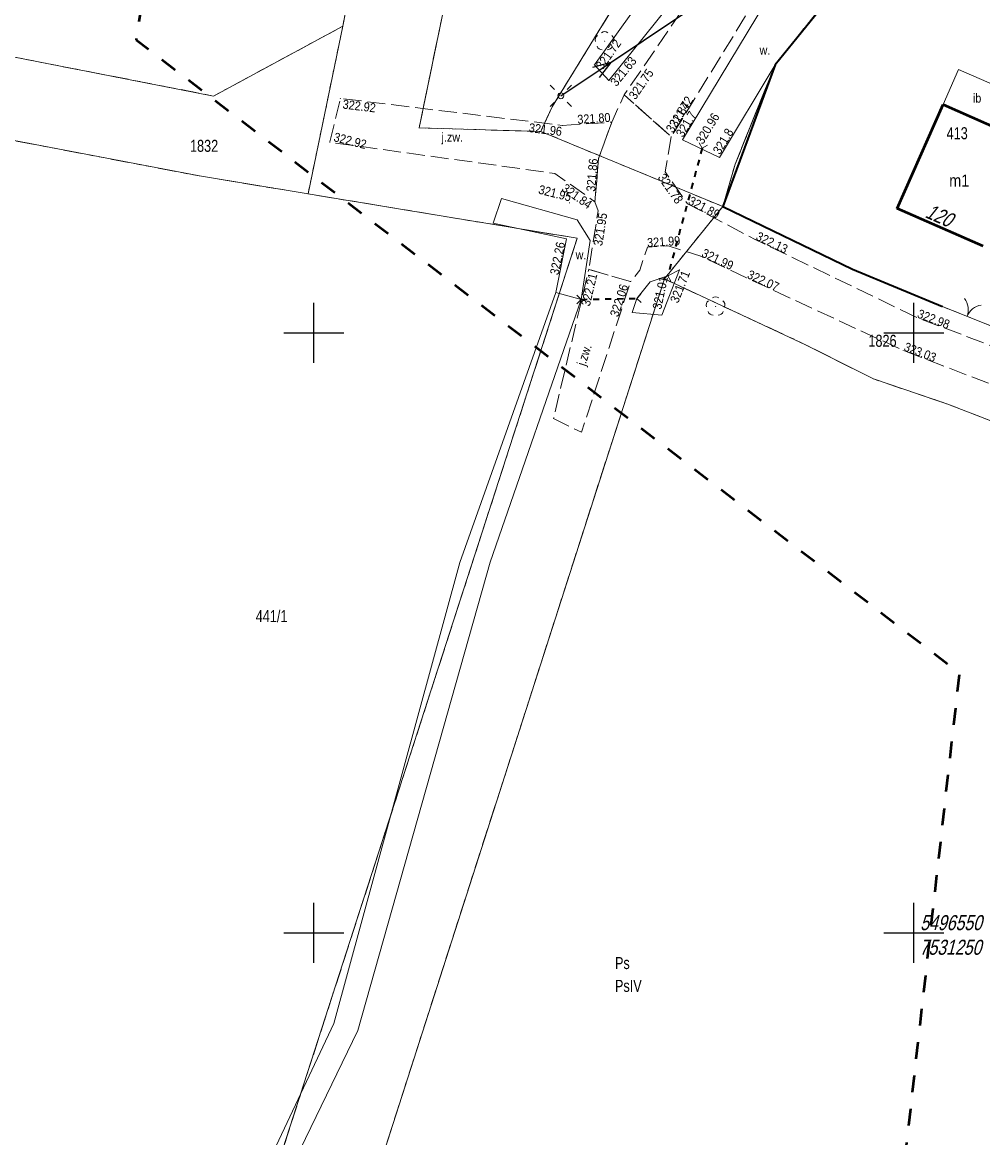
# Model space of a CAD drawing. Header units: metres. Extents: x 7523615 to 7533948, y 5492686 to 5502120.
# Tile 166 of 256: x 7531176 to 7531256, y 5496533 to 5496626. Entities that reach past the tile are written whole.
import ezdxf
from ezdxf.enums import TextEntityAlignment as Align

# ---------------------------------------------------------------- set-up
doc = ezdxf.new("R2010")
doc.units = ezdxf.units.M
for name, pattern in [('1.4_1.4', [2.8, 1.4, -1.4]), ('1.5_0.5', [2, 1.5, -0.5]), ('219-500', [0]), ('egkk-500', [2, 1.5, -0.5]), ('egug-500', [1, 0.5, -0.5]), ('otkz_500', [1, 0.5, -0.5]), ('otob_500', [0]), ('suep_nn_500', [0])]:
    doc.linetypes.add(name, pattern=pattern)
doc.layers.get('0').update_dxf_attribs({"color": 2, "lineweight": 5})
doc.styles.get("Standard").update_dxf_attribs({"font": 'Working1250', "width": 0.75})
doc.linetypes.add('902-500', pattern='A,3.75,0,[1,ksztalty.shx,S=0.5,R=0,X=0,Y=0],3.75', length=7.5)

# ---------------------------------------------------------------- blocks, each defined once
blk = doc.blocks.new('203')
at = {"linetype": 'Continuous', "lineweight": 0}
h = blk.add_hatch(color=0, dxfattribs=at)
edge = h.paths.add_edge_path()
edge.add_arc((0, 0), 0.045, 0, 360)
blk = doc.blocks.new('PW01')
at = {"linetype": 'Continuous', "lineweight": 13}
h = blk.add_hatch(color=0, dxfattribs=at)
edge = h.paths.add_edge_path()
edge.add_arc((0, 0), 0.045, 0, 360)
blk = doc.blocks.new('SM01')
at = {"color": 0, "linetype": 'Continuous', "lineweight": 13}
for p, q in [((-0.53, 0.531), (-0.883, 0.884)), ((0.531, 0.531), (0.884, 0.884)), ((-0.53, -0.53), (-0.883, -0.883)), ((0.531, -0.53), (0.884, -0.883))]:
    blk.add_line(p, q, dxfattribs=at)
blk.add_circle((0, 0), 0.25, dxfattribs=at)
blk = doc.blocks.new('OP021')
at = {"linetype": 'Continuous', "lineweight": 13}
h = blk.add_hatch(color=0, dxfattribs=at)
edge = h.paths.add_edge_path()
edge.add_arc((0, 0), 0.05, 0, 360)
at = {"color": 0, "linetype": 'Continuous', "lineweight": 13}
for centre, start, end in [((-0.38, 0.124), 121.308, 202.548), ((0, 0.4), 49.272, 130.728), ((0.38, 0.124), 337.452, 58.692), ((-0.235, -0.324), 193.221, 274.871), ((0.235, -0.324), 265.129, 346.779)]:
    blk.add_arc(centre, 0.4, start, end, dxfattribs=at)
blk = doc.blocks.new('OK02')
at = {"color": 0, "linetype": 'Continuous', "lineweight": 0}
for centre, start, end in [((-1.5, 0), 0, 60), ((1.5, 0), 120, 180)]:
    blk.add_arc(centre, 1.5, start, end, dxfattribs=at)
blk = doc.blocks.new('IB05')
at = {"color": 0, "linetype": 'Continuous', "lineweight": 13}
for q in [(0.354, 0.354), (0.354, -0.354)]:
    blk.add_line((0, 0), q, dxfattribs=at)
blk = doc.blocks.new('SUEP1')
at = {"color": 0, "linetype": 'Continuous'}
for p, q in [((0, 0), (5, 0)), ((5, 0), (3.5, 0.5)), ((5, 0), (3.5, -0.5)), ((5, 0), (15, 0)), ((15, 0), (13.5, 0.5)), ((15, 0), (13.5, -0.5))]:
    blk.add_line(p, q, dxfattribs=at)
blk = doc.blocks.new('RAMKA500K')
at = {"color": 0}
for p, q in [((0, 97.5), (0, 102.5)), ((50, 97.5), (50, 102.5)), ((400, 97.5), (400, 102.5)), ((0, 100), (2.5, 100)), ((47.5, 100), (52.5, 100)), ((397.5, 100), (400, 100)), ((0, 47.5), (0, 52.5)), ((50, 47.5), (50, 52.5)), ((400, 47.5), (400, 52.5)), ((0, 50), (2.5, 50)), ((47.5, 50), (52.5, 50)), ((397.5, 50), (400, 50))]:
    blk.add_line(p, q, dxfattribs=at)

msp = doc.modelspace()

# ---------------------------------------------------------------- linework, layer by layer
at = {"layer": '217-kontur klasyfikacyjny', "color": 7, "linetype": 'egkk-500', "lineweight": 18, "flags": 128}
for points in [[(7531215.91, 5496651.67), (7531208.78, 5496617.06)], [(7531254.58, 5496642.52), (7531238.45, 5496622.33)], [(7531202.42, 5496625.54), (7531203.36, 5496630.39)], [(7531219.86, 5496618.81), (7531225.25, 5496627.58)], [(7531161.45, 5496625.61), (7531191.65, 5496619.72)], [(7531191.65, 5496619.72), (7531202.42, 5496625.54)], [(7531190.46, 5496613.06), (7531141.72, 5496622.36)], [(7531238.45, 5496622.33), (7531235.12, 5496614.04)], [(7531218.91, 5496616.77), (7531219.86, 5496618.81)], [(7531208.78, 5496617.06), (7531218.91, 5496616.77)], [(7531235.12, 5496614.04), (7531234.09, 5496610.51)], [(7531199.52, 5496611.57), (7531190.46, 5496613.06)], [(7531207.56, 5496610.24), (7531199.52, 5496611.57)], [(7531234.09, 5496610.51), (7531244.91, 5496605.29)], [(7531221.95, 5496607.87), (7531207.56, 5496610.24)], [(7531195.04, 5496524.63), (7531221.95, 5496607.87)], [(7531244.91, 5496605.29), (7531252.39, 5496602.19)], [(7531229.22, 5496604.48), (7531202.16, 5496520.3)], [(7531240.93, 5496599.03), (7531229.22, 5496604.48)], [(7531252.39, 5496602.19), (7531256.49, 5496600.55)], [(7531246.64, 5496596.15), (7531240.93, 5496599.03)], [(7531252.75, 5496594.08), (7531246.64, 5496596.15)], [(7531262.97, 5496590.13), (7531252.75, 5496594.08)]]:
    msp.add_lwpolyline(points, dxfattribs=at)
at = {"layer": '218-kontur użytku gruntowego', "color": 7, "linetype": 'egug-500', "lineweight": 18, "flags": 128}
for points in [[(7531215.91, 5496651.67), (7531208.78, 5496617.06)], [(7531238.45, 5496622.33), (7531254.58, 5496642.52)], [(7531202.42, 5496625.54), (7531203.36, 5496630.39)], [(7531225.25, 5496627.58), (7531219.86, 5496618.81)], [(7531161.45, 5496625.61), (7531191.65, 5496619.72)], [(7531191.65, 5496619.72), (7531202.42, 5496625.54)], [(7531199.52, 5496611.57), (7531202.42, 5496625.54)], [(7531190.46, 5496613.06), (7531141.72, 5496622.36)], [(7531235.12, 5496614.04), (7531238.45, 5496622.33)], [(7531219.86, 5496618.81), (7531218.91, 5496616.77)], [(7531208.78, 5496617.06), (7531218.91, 5496616.77)], [(7531218.91, 5496616.77), (7531234.09, 5496610.51)], [(7531234.09, 5496610.51), (7531235.12, 5496614.04)], [(7531199.52, 5496611.57), (7531190.46, 5496613.06)], [(7531207.56, 5496610.24), (7531199.52, 5496611.57)], [(7531229.22, 5496604.48), (7531234.09, 5496610.51)], [(7531234.09, 5496610.51), (7531244.91, 5496605.29)], [(7531221.95, 5496607.87), (7531207.56, 5496610.24)], [(7531195.04, 5496524.63), (7531221.95, 5496607.87)], [(7531244.91, 5496605.29), (7531252.39, 5496602.19)], [(7531229.22, 5496604.48), (7531202.16, 5496520.3)], [(7531240.93, 5496599.03), (7531229.22, 5496604.48)], [(7531252.39, 5496602.19), (7531256.49, 5496600.55)], [(7531246.64, 5496596.15), (7531240.93, 5496599.03)], [(7531252.75, 5496594.08), (7531246.64, 5496596.15)], [(7531262.97, 5496590.13), (7531252.75, 5496594.08)]]:
    msp.add_lwpolyline(points, dxfattribs=at)
at = {"layer": '219-działka ewidencyjna', "color": 3, "linetype": '219-500', "lineweight": 18, "flags": 128}
for points in [[(7531202.42, 5496625.54), (7531214.03, 5496685.19)], [(7531208.78, 5496617.06), (7531215.91, 5496651.67)], [(7531238.45, 5496622.33), (7531254.58, 5496642.52)], [(7531190.46, 5496613.06), (7531084.38, 5496633.31)], [(7531219.86, 5496618.81), (7531225.25, 5496627.58)], [(7531161.45, 5496625.61), (7531191.65, 5496619.72)], [(7531191.65, 5496619.72), (7531202.42, 5496625.54)], [(7531199.52, 5496611.57), (7531202.42, 5496625.54)], [(7531235.12, 5496614.04), (7531238.45, 5496622.33)], [(7531219.86, 5496618.81), (7531218.91, 5496616.77)], [(7531208.78, 5496617.06), (7531218.91, 5496616.77)], [(7531218.91, 5496616.77), (7531234.09, 5496610.51)], [(7531235.12, 5496614.04), (7531234.09, 5496610.51)], [(7531190.46, 5496613.06), (7531199.52, 5496611.57)], [(7531207.56, 5496610.24), (7531199.52, 5496611.57)], [(7531229.22, 5496604.48), (7531234.09, 5496610.51)], [(7531234.09, 5496610.51), (7531244.91, 5496605.29)], [(7531207.56, 5496610.24), (7531221.95, 5496607.87)], [(7531195.04, 5496524.63), (7531221.95, 5496607.87)], [(7531244.91, 5496605.29), (7531252.39, 5496602.19)], [(7531202.16, 5496520.3), (7531229.22, 5496604.48)], [(7531229.22, 5496604.48), (7531240.93, 5496599.03)], [(7531252.39, 5496602.19), (7531256.49, 5496600.55)], [(7531240.93, 5496599.03), (7531246.64, 5496596.15)], [(7531246.64, 5496596.15), (7531252.75, 5496594.08)], [(7531252.75, 5496594.08), (7531262.97, 5496590.13)]]:
    msp.add_lwpolyline(points, dxfattribs=at)
at = {"layer": '312-budynek ewidencyjny', "color": 7, "linetype": 'CONTINUOUS', "lineweight": 50, "flags": 128}
for points in [[(7531248.62, 5496610.36), (7531252.44, 5496619.01)], [(7531252.44, 5496619.01), (7531259.61, 5496615.85)], [(7531255.79, 5496607.2), (7531248.62, 5496610.36)]]:
    msp.add_lwpolyline(points, dxfattribs=at)
at = {"layer": 'brama', "color": 7, "linetype": 'otob_500', "lineweight": 18, "flags": 128}
msp.add_lwpolyline([(7531252.39, 5496602.19), (7531256.49, 5496600.55)], dxfattribs=at)
at = {"layer": 'inna budowla', "color": 7, "linetype": 'CONTINUOUS', "lineweight": 18, "flags": 128}
msp.add_lwpolyline([(7531252.44, 5496619.01), (7531253.73, 5496621.94), (7531258.44, 5496619.86), (7531257.15, 5496616.93)], close=True, dxfattribs=at)
at = {"layer": 'jezdnia', "color": 7, "linetype": '1.5_0.5', "lineweight": 18, "flags": 128}
for points in [[(7531237.04, 5496628.09), (7531229.79, 5496616.33), (7531225.87, 5496619.81), (7531233.15, 5496630.44), (7531241.23, 5496640.93), (7531245.99, 5496640.08), (7531244.19, 5496637.59)], [(7531316.56, 5496581.87), (7531312.81, 5496582.6), (7531309.5, 5496583.23), (7531306.6, 5496583.78), (7531298.45, 5496585.32), (7531283.77, 5496588.08), (7531278.96, 5496589.11), (7531271.97, 5496590.83), (7531260.22, 5496594.25), (7531249.11, 5496598.53), (7531236.05, 5496604.58), (7531232.25, 5496606.37), (7531229.54, 5496607.24), (7531227.8, 5496607.13), (7531227.18, 5496605.22), (7531226.4, 5496604.26), (7531222.92, 5496605.28), (7531223.4, 5496608.28), (7531223.7, 5496610.15), (7531223.43, 5496610.91), (7531223.74, 5496614.52), (7531224.83, 5496617.54), (7531225.87, 5496619.81), (7531229.79, 5496616.33), (7531229.28, 5496613.4), (7531231.14, 5496610.74), (7531236.78, 5496607.77), (7531250.24, 5496601.28), (7531260.6, 5496597.33), (7531272.12, 5496593.96), (7531281.05, 5496591.87), (7531298.75, 5496588.24), (7531313.21, 5496585.31), (7531317.51, 5496584.49)], [(7531220.71, 5496617.27), (7531224.83, 5496617.54), (7531223.74, 5496614.52), (7531223.43, 5496610.91), (7531220.08, 5496613.27), (7531201.34, 5496615.87), (7531202.22, 5496619.52)], [(7531222.92, 5496605.28), (7531226.4, 5496604.26), (7531222.31, 5496591.71), (7531219.98, 5496592.85)]]:
    msp.add_lwpolyline(points, close=True, dxfattribs=at)
at = {"layer": 'ogrodzenie trwałe', "color": 7, "linetype": '902-500', "lineweight": 35, "flags": 128}
for points in [[(7531245.31, 5496630.8), (7531238.45, 5496622.33), (7531234.09, 5496610.51)], [(7531234.09, 5496610.51), (7531244.91, 5496605.29), (7531252.39, 5496602.19)]]:
    msp.add_lwpolyline(points, dxfattribs=at)
at = {"layer": 'przepust', "color": 7, "linetype": 'otkz_500', "lineweight": 35, "flags": 128}
for points in [[(7531232.37, 5496615.38), (7531229.5, 5496604.74)], [(7531222.27, 5496602.78), (7531226.92, 5496602.86)]]:
    msp.add_lwpolyline(points, dxfattribs=at)
at = {"layer": 'przewód elektroenergetyczny niskiego napięcia', "color": 1, "linetype": 'suep_nn_500', "lineweight": 18, "flags": 128}
for points in [[(7531255.2, 5496642.93), (7531220.59, 5496619.74)], [(7531220.59, 5496619.74), (7531255.2, 5496642.93)]]:
    msp.add_lwpolyline(points, dxfattribs=at)
at = {"layer": 'rów przydrożny (poligon)', "color": 7, "linetype": 'CONTINUOUS', "lineweight": 18, "flags": 128}
for points in [[(7531223.38, 5496622.31), (7531230.37, 5496632.07), (7531237.23, 5496641.65), (7531245.76, 5496651.87), (7531247.57, 5496651.53), (7531247.53, 5496650.48), (7531246.56, 5496649.55), (7531232.47, 5496630.83), (7531224.58, 5496621)], [(7531243.1, 5496632.03), (7531245.31, 5496630.8), (7531238.45, 5496622.33), (7531233.81, 5496614.61), (7531230.73, 5496616.08), (7531237.73, 5496627.64), (7531241.61, 5496633.1)], [(7531222.27, 5496602.78), (7531220.16, 5496603.36), (7531221.07, 5496607.81), (7531214.94, 5496609.13), (7531215.63, 5496611.17), (7531221.96, 5496609.4), (7531223.03, 5496607.67)], [(7531229, 5496601.46), (7531226.52, 5496601.69), (7531226.92, 5496602.86), (7531228.02, 5496604.23), (7531229.5, 5496604.74), (7531230.49, 5496605.23)], [(7531181.19, 5496473.68), (7531179.07, 5496475.46), (7531185.32, 5496495.04), (7531188.4, 5496514.29), (7531201.66, 5496542.45), (7531212.17, 5496580.86), (7531220.16, 5496603.36), (7531222.27, 5496602.78), (7531214.69, 5496580.89), (7531203.68, 5496541.87), (7531190.17, 5496514.01), (7531185.92, 5496494.77), (7531182.2, 5496475.64)]]:
    msp.add_lwpolyline(points, close=True, dxfattribs=at)
at = {"layer": 'Zakres', "color": 5, "linetype": '1.4_1.4', "lineweight": 50, "flags": 128}
msp.add_lwpolyline([(7531743.27, 5499246.67), (7531674.19, 5499075.04), (7531617.162, 5499130.015), (7531497.218, 5499019.596), (7531360.693, 5498909.882), (7531137.385, 5498723.263), (7530837.96, 5498471.05), (7530827.293, 5498468.557), (7530555.83, 5498209.93), (7530490.214, 5498246.484), (7530415.425, 5498175.928), (7530370.975, 5498140.65), (7530313.12, 5498105.373), (7530175.536, 5498113.134), (7530201.642, 5498273.295), (7530135.32, 5498299.4), (7530095.809, 5498250.012), (7529934.942, 5498278.939), (7529886.553, 5498254.598), (7529886.964, 5498227.434), (7529861.564, 5498166.05), (7529795.242, 5498157.584), (7529752.203, 5498064.45), (7529512.785, 5498134.242), (7529497.697, 5498245.624), (7529418.476, 5498260.595), (7529163.77, 5498290.228), (7529123.554, 5498137.123), (7529361.326, 5498088.439), (7529468.57, 5498017.178), (7529499.62, 5497998.73), (7529568.053, 5497998.128), (7529612.503, 5497967.789), (7529759.259, 5497962.851), (7529731.037, 5497742.012), (7529837.62, 5497773.434), (7529926.26, 5498000.98), (7530249.502, 5497965.967), (7530399.55, 5498036.463), (7530504.325, 5498041.167), (7530550.186, 5498000.245), (7530485.275, 5497939.567), (7530567.12, 5497896.528), (7530578.585, 5497865.954), (7530414.955, 5497723.667), (7530456.347, 5497670.633), (7530620.036, 5497828.677), (7530672.247, 5497834.44), (7530708.231, 5497874.656), (7530802.893, 5497949.739), (7531291.019, 5497844.846), (7531633.86, 5497783.346), (7531723.76, 5497752.948), (7531716.74, 5497689.82), (7531638.86, 5497701.8), (7531607.99, 5497651.877), (7531593.173, 5497646.233), (7531554.368, 5497551.688), (7531542.197, 5497533.109), (7531433.365, 5497444.091), (7531365.279, 5497382.708), (7531307.012, 5497340.61), (7531265.619, 5497313.74), (7531154.142, 5497225.545), (7531069.475, 5497140.173), (7531095.58, 5497066.795), (7531227.52, 5497061.86), (7531269.853, 5497013.879), (7531267.74, 5496900.28), (7531245.86, 5496824.79), (7531285.37, 5496797.98), (7531257.86, 5496726.01), (7531235.28, 5496726.72), (7531225.4, 5496699.91), (7531197.11, 5496699.88), (7531185.19, 5496624.41), (7531253.801, 5496571.672), (7531243.218, 5496477.481), (7531256.45, 5496456.49), (7531351.7, 5496436.03), (7531399.67, 5496549.62), (7531437.77, 5496640.64), (7531396.85, 5496663.92), (7531455.59, 5496799.214), (7531464.057, 5496818.264), (7531468.643, 5496848.955), (7531480.284, 5496877.178), (7531555.07, 5497002.95), (7531557.66, 5497022.169), (7531504.626, 5497031.871), (7531386.27, 5497072.44), (7531447.65, 5497179.68), (7531472.876, 5497186.563), (7531542.726, 5497165.75), (7531534.965, 5497117.772), (7531587.882, 5497105.777), (7531625.629, 5497206.319), (7531717.203, 5497165.383), (7531739.282, 5497219.078), (7531634.801, 5497264.88), (7531650.323, 5497306.508), (7531689.66, 5497342.67), (7531724.67, 5497377.51), (7531750.159, 5497383.413), (7531790.729, 5497415.163), (7531807.49, 5497435.8), (7531857.051, 5497525.936), (7531880.16, 5497531.76), (7531912.79, 5497579.205), (7531951.42, 5497582.56), (7531983.17, 5497634.77), (7532010.156, 5497686.449), (7532022.445, 5497715.671), (7532045.96, 5497826.68), (7532028.32, 5497890.18), (7532058.84, 5497978.726), (7532130.806, 5498096.73), (7532169.259, 5498228.668), (7532173.67, 5498272.59), (7532173.45, 5498329.02), (7532174.198, 5498362.371), (7532178.843, 5498457.798), (7532136.745, 5498585.562), (7532124.809, 5498799.345), (7532152.62, 5498813.574), (7532125.691, 5499032.472), (7532124.985, 5499095.267), (7532200.95, 5499066.75), (7532264.333, 5499123.018), (7532116.225, 5499183.814), (7531993.341, 5499227.793), (7531913.613, 5499254.722), (7531816.599, 5499290.941), (7531739.752, 5499297.761), (7531571.83, 5499328.1), (7531549.252, 5499297.761), (7531536.552, 5499281.533), (7531425.075, 5499226.5), (7531439.186, 5499201.805), (7531552.78, 5499254.722), (7531607.813, 5499273.772), (7531677.126, 5499271.215)], close=True, dxfattribs=at)

# ---------------------------------------------------------------- block references
at = {"layer": '203-punkt graniczny', "color": 3, "linetype": 'CONTINUOUS', "lineweight": 18}
for p in [(7531202.42, 5496625.54), (7531238.45, 5496622.33), (7531191.65, 5496619.72), (7531219.86, 5496618.81), (7531208.78, 5496617.06), (7531218.91, 5496616.77), (7531235.12, 5496614.04), (7531190.46, 5496613.06), (7531199.52, 5496611.57), (7531234.09, 5496610.51), (7531207.56, 5496610.24), (7531221.95, 5496607.87), (7531244.91, 5496605.29), (7531229.22, 5496604.48), (7531252.39, 5496602.19), (7531240.93, 5496599.03), (7531246.64, 5496596.15), (7531252.75, 5496594.08)]:
    msp.add_blockref('203', p, dxfattribs=at)
at = {"layer": 'brama', "color": 7, "linetype": 'CONTINUOUS', "lineweight": 18, "rotation": 338.199}
msp.add_blockref('OK02', (7531254.44, 5496601.37), dxfattribs=at)
at = {"layer": 'drzewo liściaste', "color": 7, "linetype": 'CONTINUOUS', "lineweight": 18}
for p in [(7531224.24, 5496624.29), (7531233.49, 5496602.19)]:
    msp.add_blockref('OP021', p, dxfattribs=at)
at = {"layer": 'latarnia', "color": 7, "linetype": 'CONTINUOUS', "lineweight": 18}
msp.add_blockref('SM01', (7531220.59, 5496619.74), dxfattribs=at)
at = {"layer": 'pikieta naturalna', "color": 7, "linetype": 'CONTINUOUS', "lineweight": 13}
for p in [(7531230.73, 5496616.08), (7531233.81, 5496614.61)]:
    msp.add_blockref('PW01', p, dxfattribs=at)
at = {"layer": 'pikieta sztuczna', "color": 7, "linetype": 'CONTINUOUS', "lineweight": 13}
for p in [(7531223.38, 5496622.31), (7531224.58, 5496621), (7531225.87, 5496619.81), (7531202.21, 5496619.51), (7531220.71, 5496617.27), (7531224.83, 5496617.54), (7531229.79, 5496616.33), (7531230.18, 5496616.83), (7531201.34, 5496615.87), (7531232.37, 5496615.38), (7531223.74, 5496614.52), (7531229.28, 5496613.4), (7531221.31, 5496610.82), (7531223.43, 5496610.91), (7531231.14, 5496610.74), (7531223.7, 5496610.15), (7531221.07, 5496607.81), (7531236.78, 5496607.77), (7531227.8, 5496607.13), (7531232.25, 5496606.37), (7531222.92, 5496605.28), (7531230.49, 5496605.23), (7531226.4, 5496604.26), (7531229.5, 5496604.74), (7531236.05, 5496604.58), (7531250.24, 5496601.28), (7531249.11, 5496598.53)]:
    msp.add_blockref('PW01', p, dxfattribs=at)
at = {"layer": 'przepust', "color": 7, "linetype": 'CONTINUOUS', "lineweight": 35}
for p, rotation in [((7531232.37, 5496615.38), 434.904), ((7531229.5, 5496604.74), 254.904), ((7531222.27, 5496602.78), 180.986), ((7531226.92, 5496602.86), 360.986)]:
    msp.add_blockref('IB05', p, dxfattribs=dict(at, rotation=rotation))
at = {"layer": 'przewód elektroenergetyczny niskiego napięcia', "color": 1, "linetype": 'CONTINUOUS', "lineweight": 18, "rotation": 33.824}
msp.add_blockref('SUEP1', (7531220.59, 5496619.74), dxfattribs=at)
at = {"layer": 'Wstawianie ramki sekcyjnej z opisem', "color": 7, "linetype": 'CONTINUOUS', "lineweight": 13}
for p in [(7530800, 5496500), (7531200, 5496500)]:
    msp.add_blockref('RAMKA500K', p, dxfattribs=at)

# ---------------------------------------------------------------- texts
at = {"layer": '209-oznaczenie konturu klasyfikacyjnego', "color": 7, "linetype": 'CONTINUOUS', "lineweight": 18, "width": 0.79}
msp.add_text('PsIV', height=1, dxfattribs=at).set_placement((7531225.1, 5496546.09), align=Align.TOP_LEFT)
at = {"layer": '210-oznaczenie konturu użytku gruntowego', "color": 7, "linetype": 'CONTINUOUS', "lineweight": 18, "width": 0.79}
msp.add_text('Ps', height=1, dxfattribs=at).set_placement((7531225.1, 5496546.99))
at = {"layer": '211-numer działki ewidencyjnej', "color": 3, "linetype": 'CONTINUOUS', "lineweight": 18, "width": 0.79}
for s, p in [('1832', (7531189.68, 5496615.07)), ('441/1', (7531195.16, 5496575.89))]:
    msp.add_text(s, height=1, dxfattribs=at).set_placement(p)
msp.add_text('1826', height=1, dxfattribs=at).set_placement((7531246.22, 5496599.83), align=Align.TOP_LEFT)
at = {"layer": '238-Punkt adresowy budynku', "color": 7, "linetype": 'CONTINUOUS', "lineweight": 25, "oblique": 15, "width": 0.79}
msp.add_text('120', height=1.25, rotation=336.212, dxfattribs=at).set_placement((7531251.88, 5496609.2), align=Align.CENTER)
at = {"layer": '312-oznaczenie budynku ewidencyjnego', "color": 7, "linetype": 'CONTINUOUS', "lineweight": 18, "width": 0.79}
msp.add_text('413', height=1, dxfattribs=at).set_placement((7531252.74, 5496616.12))
at = {"layer": '312-oznaczenie budynku ewidencyjnego-Atr117', "color": 7, "width": 0.9}
msp.add_text('m1', height=1, dxfattribs=at).set_placement((7531253.79, 5496612.68), align=Align.MIDDLE_CENTER)
at = {"layer": '996-Tekst dodatkowy mały', "color": 7, "linetype": 'CONTINUOUS', "lineweight": 18, "oblique": 15, "width": 0.79}
for s, p in [('5496550', (7531250.53, 5496550.23)), ('7531250', (7531250.48, 5496548.18))]:
    msp.add_text(s, height=1.25, dxfattribs=at).set_placement(p)
at = {"layer": 'inna budowla-Atr17', "color": 7, "width": 0.9}
msp.add_text('ib', height=0.75, dxfattribs=at).set_placement((7531254.93, 5496619.17))
at = {"layer": 'jezdnia-Atr17', "color": 7, "width": 0.9}
msp.add_text('j.zw.', height=0.75, dxfattribs=at).set_placement((7531210.64, 5496615.92))
msp.add_text('j.zw.', height=0.75, rotation=71.949, dxfattribs=at).set_placement((7531222.62, 5496597.18))
at = {"layer": 'pikieta naturalna-Atr2', "color": 7, "width": 0.9}
for s, rotation, p in [('321.7', 58.803, (7531230.77, 5496616.22)), ('321.8', 58.992, (7531233.85, 5496614.79))]:
    msp.add_text(s, height=0.75, rotation=rotation, dxfattribs=at).set_placement(p)
at = {"layer": 'pikieta sztuczna-Atr2', "color": 7, "width": 0.9}
for s, rotation, p in [('321.72', 54.39, (7531224.06, 5496621.85)), ('321.63', 51.248, (7531225.23, 5496620.46)), ('321.75', 55.594, (7531226.81, 5496619.36)), ('321.72', 58.649, (7531230.22, 5496617.04)), ('322.92', 353.062, (7531202.37, 5496618.68)), ('321.84', 58.346, (7531229.93, 5496616.59)), ('321.80', 3.749, (7531221.99, 5496617.39)), ('320.96', 58.992, (7531232.43, 5496615.64)), ('321.96', 353.062, (7531217.89, 5496616.72)), ('322.92', 345.808, (7531201.6, 5496615.97)), ('321.86', 85.092, (7531223.45, 5496611.73)), ('321.78', 304.963, (7531228.63, 5496612.92)), ('321.95', 345.808, (7531218.67, 5496611.6)), ('321.84', 324.836, (7531220.59, 5496611.86)), ('321.89', 332.228, (7531231.14, 5496610.74)), ('321.95', 80.9, (7531224.03, 5496607.19)), ('322.26', 78.443, (7531220.4, 5496604.77)), ('321.99', 3.617, (7531227.8, 5496607.13)), ('322.13', 334.258, (7531236.78, 5496607.77)), ('321.99', 334.777, (7531232.25, 5496606.37)), ('322.21', 76.693, (7531223, 5496602.16)), ('321.71', 68.435, (7531230.36, 5496602.41)), ('322.07', 335.144, (7531236.05, 5496604.58)), ('322.06', 71.949, (7531225.37, 5496601.26)), ('321.01', 78.133, (7531228.95, 5496601.9)), ('322.98', 339.129, (7531250.24, 5496601.28)), ('323.03', 338.931, (7531249.11, 5496598.53))]:
    msp.add_text(s, height=0.75, rotation=rotation, dxfattribs=at).set_placement(p)
at = {"layer": 'rów przydrożny (poligon)-Atr17', "color": 7, "width": 0.9}
for p in [(7531237.15, 5496623.17), (7531221.82, 5496606.12)]:
    msp.add_text('w.', height=0.75, dxfattribs=at).set_placement(p)

doc.saveas('drawing.dxf')
